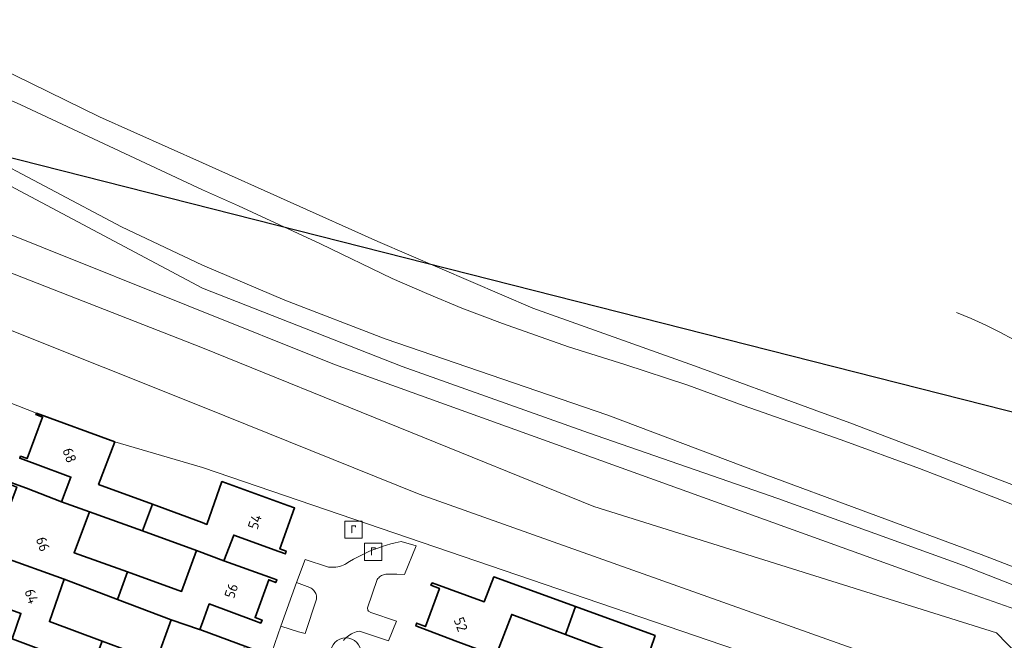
# Model space of a CAD drawing. Extents: x 154222 to 160093, y 456746 to 462495.
# Tile 256 of 256: x 158976 to 159104, y 461215 to 461295. Entities that reach past the tile are written whole.
import ezdxf
from ezdxf.enums import TextEntityAlignment as Align

# ---------------------------------------------------------------- set-up
doc = ezdxf.new("R2010")
doc.units = 0
doc.header["$LTSCALE"] = 0.75
doc.layers.get('0').update_dxf_attribs({"linetype": 'CONTINUOUS'})
doc.layers.get('DEFPOINTS').update_dxf_attribs({"linetype": 'CONTINUOUS'})
for name, color, linetype, lineweight in [('B-XX-GR-BEPLANTING_CULTUUR_BOSPLANTSOEN-GV', 252, 'CONTINUOUS', 18), ('B-XX-GR-BEPLANTING_CULTUUR_HEESTERS-GV', 252, 'CONTINUOUS', 18), ('B-XX-GR-BOOM-S', 252, 'CONTINUOUS', 25), ('B-XX-OG-BEBOUWING-GV', 6, 'CONTINUOUS', 35), ('B-XX-OG-BEBOUWING-T18', 1, 'CONTINUOUS', 18), ('B-XX-OG-TERREIN_CULTUURSCHEIDING-GV', 252, 'CONTINUOUS', 18), ('B-XX-OG-TERREIN_ERF-GV', 252, 'CONTINUOUS', 18), ('B-XX-OG-WATER_SLOOT-GV', 252, 'CONTINUOUS', 18), ('B-XX-RI-GWA_RIOOLPUT-S', 252, 'CONTINUOUS', 25), ('B-XX-VH-VERHARDING_ASFALT-GV', 252, 'CONTINUOUS', 18), ('B-XX-VH-VERHARDING_TEGEL-GV', 252, 'CONTINUOUS', 18)]:
    doc.layers.add(name, color=color, linetype=linetype, lineweight=lineweight)
doc.styles.add('NLCS-ISO', font='NLCS-ISO.ttf')
doc.styles.add('NLCS-ISO-M-T18', font='NLCS-ISO.ttf', dxfattribs={"height": 1.8})

# ---------------------------------------------------------------- blocks, each defined once
blk = doc.blocks.new('SRI-PUT_INSPECTIEPUT_RIOOLPUT-SO')
at = {"color": 0, "linetype": 'ByBlock', "lineweight": 18}
blk.add_lwpolyline([(-1.12, -1.12), (1.12, -1.12), (1.12, 1.12), (-1.12, 1.12)], close=True, dxfattribs=at)
at = {"color": 0, "linetype": 'ByBlock', "lineweight": 18, "style": 'NLCS-ISO'}
blk.add_text('r', height=1.5, dxfattribs=at).set_placement((0, 0.28), align=Align.MIDDLE_CENTER)
blk = doc.blocks.new('SGR-BOOM_01-SO')
at = {"linetype": 'ByBlock', "lineweight": 18}
h = blk.add_hatch(color=0, dxfattribs=at)
h.dxf.hatch_style = 1
edge = h.paths.add_edge_path()
edge.add_arc((0, 0), 0.25, 0, 360)
at = {"color": 0, "linetype": 'ByBlock', "lineweight": 18}
for radius in [2, 0.25]:
    blk.add_circle((0, 0), radius, dxfattribs=at)

msp = doc.modelspace()

# ---------------------------------------------------------------- linework, layer by layer
at = {"layer": 'B-XX-GR-BEPLANTING_CULTUUR_BOSPLANTSOEN-GV'}
for points in [[(159116.577, 461217.548), (159099.081, 461224.372), (159074.923, 461233.131), (159050.26, 461241.67), (159026, 461250.299), (159000, 461260.493), (158947.192, 461288.571), (158918.079, 461302.081), (158875.195, 461319.64), (158869.341, 461322.949), (158866.992, 461324.854), (158864.797, 461328.074), (158858.466, 461337.764), (158843.768, 461357.111), (158824.688, 461378.017), (158816.543, 461386.673), (158814.536, 461390.237), (158799.269, 461407.56)], [(159108.794, 461210.039), (159103.402, 461215.606), (159050.954, 461232.076), (159000, 461252.734), (158920.846, 461283.67), (158861.594, 461306.378), (158856.756, 461309.333), (158851.31, 461314.341), (158828.127, 461344.467), (158792.298, 461383.121), (158782.9, 461399.167), (158776.904, 461390.27), (158826.386, 461335.159), (158837.887, 461320.488), (158848.481, 461306.119), (158851.808, 461303.343), (158857.13, 461300.329), (158895.341, 461285.451), (158935.305, 461270.877), (159000, 461245.034), (159028.24, 461233.668), (159085.216, 461213.418), (159101.217, 461206.793), (159105.167, 461202.959)], [(159085.997, 460912.437), (159086.795, 460938.936), (159088.881, 460953.949), (159093.19, 460968.083), (159094.021, 461000), (159094.967, 461036.293), (159098.32, 461097.672), (159105.509, 461168.318), (159106.996, 461193.392), (159105.167, 461202.959), (159101.217, 461206.793), (159085.216, 461213.418), (159028.24, 461233.668), (159000, 461245.034), (158935.305, 461270.877), (158895.341, 461285.451), (158857.13, 461300.329), (158851.808, 461303.343), (158848.481, 461306.119), (158837.887, 461320.488), (158826.386, 461335.159), (158776.904, 461390.27), (158782.9, 461399.167)], [(158782.9, 461399.167), (158784.893, 461400.076), (158786.949, 461399.051), (158793.423, 461393.258), (158857.646, 461318.072), (158861.681, 461313.242), (158866.788, 461310.294), (158921.912, 461288.753), (159017.201, 461250.561), (159095.557, 461222.318), (159108.858, 461217.621)], [(159108.858, 461217.621), (159095.557, 461222.318), (159017.201, 461250.561), (158921.912, 461288.753), (158866.788, 461310.294), (158861.681, 461313.242), (158857.646, 461318.072), (158793.423, 461393.258), (158786.949, 461399.051), (158784.893, 461400.076), (158782.9, 461399.167), (158792.298, 461383.121), (158828.127, 461344.467), (158851.31, 461314.341), (158856.756, 461309.333), (158861.594, 461306.378), (158920.846, 461283.67), (159000, 461252.734), (159050.954, 461232.076), (159103.402, 461215.606), (159108.794, 461210.039)], [(158974.751, 461245.67), (158978.4, 461244.212), (158988.596, 461240.491), (159000, 461237.138), (159069.56, 461213.402)]]:
    msp.add_lwpolyline(points, dxfattribs=at)
at = {"layer": 'B-XX-GR-BEPLANTING_CULTUUR_HEESTERS-GV'}
msp.add_lwpolyline([(159014.011, 461221.515), (159012.276, 461222.155), (159010.231, 461216.471), (159012.538, 461215.766), (159013.404, 461215.523), (159014.873, 461219.997), (159014.88, 461220.144), (159014.872, 461220.3), (159014.848, 461220.454), (159014.809, 461220.604), (159014.754, 461220.75), (159014.685, 461220.889), (159014.601, 461221.021), (159014.505, 461221.143), (159014.396, 461221.254), (159014.277, 461221.354), (159014.148, 461221.441)], close=True, dxfattribs=at)
at = {"layer": 'B-XX-OG-BEBOUWING-GV'}
for points in [[(158988.596, 461240.491), (158978.4, 461244.212), (158978.337, 461244.04), (158979.204, 461243.72), (158977.192, 461238.311), (158976.335, 461238.613), (158976.235, 461238.363), (158978.257, 461237.613), (158982.882, 461235.899), (158981.673, 461232.699), (158985.322, 461231.392), (158992.218, 461228.892), (158993.497, 461232.372), (158986.481, 461234.942)], [(158977.089, 461234.446), (158975.076, 461235.213), (158974.966, 461234.949), (158975.834, 461234.607), (158973.958, 461229.519), (158973.079, 461229.81), (158972.971, 461229.462), (158974.99, 461228.754), (158973.811, 461225.557), (158981.999, 461222.592), (158988.934, 461219.966), (158990.251, 461223.547), (158983.308, 461226.042), (158985.322, 461231.392), (158981.673, 461232.699)], [(159011.151, 461232.196), (159002.538, 461235.323), (159000.605, 461229.745), (158999.957, 461230.005), (158993.497, 461232.372), (158992.218, 461228.892), (158999.246, 461226.344), (159002.788, 461225.009), (159004.088, 461228.344), (159009.963, 461226.202), (159010.809, 461225.894), (159010.914, 461226.243), (159010.091, 461226.556), (159012.012, 461231.883)], [(158973.811, 461225.557), (158971.777, 461226.283), (158971.67, 461225.951), (158973.369, 461225.343), (158971.515, 461220.286), (158969.789, 461220.864), (158969.674, 461220.56), (158971.699, 461219.833), (158976.386, 461218.151), (158975.227, 461214.851), (158978.726, 461213.543), (158985.628, 461210.98), (158986.937, 461214.539), (158980.086, 461217.093), (158981.999, 461222.592)], [(159002.788, 461225.009), (158999.246, 461226.344), (158997.303, 461221.013), (158990.251, 461223.547), (158988.934, 461219.966), (158995.943, 461217.313), (158999.651, 461216.039), (158999.653, 461216.045), (159000, 461216.972), (159000.903, 461219.381), (159006.723, 461217.216), (159007.624, 461216.881), (159007.78, 461217.279), (159006.865, 461217.608), (159008.641, 461222.534), (159009.553, 461222.159), (159009.708, 461222.507), (159008.755, 461222.851)], [(159048.584, 461219.046), (159037.942, 461222.901), (159036.694, 461219.666), (159029.922, 461222.115), (159029.768, 461221.817), (159030.867, 461221.405), (159029.031, 461216.444), (159027.895, 461216.889), (159027.79, 461216.541), (159030.162, 461215.641), (159033.275, 461214.459), (159033.27, 461214.446), (159038.193, 461212.637), (159040.273, 461218.012), (159047.26, 461215.404)], [(159058.952, 461215.29), (159048.584, 461219.046), (159047.26, 461215.404), (159054.36, 461212.754), (159052.381, 461207.427), (159055.816, 461206.177), (159057.69, 461205.48), (159062.536, 461203.677), (159062.691, 461204.026), (159061.87, 461204.32), (159063.675, 461209.277), (159064.515, 461208.954), (159064.62, 461209.253), (159057.8, 461211.854)], [(158999.651, 461216.039), (158995.943, 461217.313), (158993.979, 461211.913), (158986.937, 461214.539), (158985.628, 461210.98), (158992.671, 461208.364), (158992.729, 461208.514), (159002.28, 461204.742), (159003.507, 461208.142), (159004.338, 461207.82), (159004.444, 461208.218), (159003.587, 461208.518), (159005.426, 461213.618), (159006.271, 461213.297), (159006.375, 461213.596), (159005.529, 461213.904), (159000, 461215.919), (158999.653, 461216.045)]]:
    msp.add_lwpolyline(points, close=True, dxfattribs=at)
at = {"layer": 'B-XX-OG-TERREIN_CULTUURSCHEIDING-GV'}
for points in [[(158861.387, 461381.056), (158851.461, 461377.345), (158849.731, 461379.183), (158843.103, 461373.299), (158848.385, 461367.348), (158859.322, 461353.189), (158864.335, 461347.22), (158866.152, 461345.283), (158869.787, 461340.782), (158877.556, 461333.19), (158880.938, 461330.566), (158886.416, 461327.695), (158907.201, 461318.711), (158935.874, 461306.608), (158960.009, 461295.845), (158986.619, 461282.802), (159000, 461276.824), (159022.865, 461266.569), (159043.013, 461257.898), (159064.07, 461250.396), (159079.648, 461244.659), (159084.286, 461242.951), (159122.504, 461228.416)], [(159024.219, 461214.572), (159020.477, 461215.835), (159020.262, 461215.799), (159020.041, 461215.745), (159019.824, 461215.676), (159019.613, 461215.591), (159019.408, 461215.492), (159019.21, 461215.379), (159019.021, 461215.253), (159018.841, 461215.113), (159018.672, 461214.961), (159018.514, 461214.798), (159018.367, 461214.624)]]:
    msp.add_lwpolyline(points, dxfattribs=at)
msp.add_lwpolyline([(159133.467, 461207.568, 0.3006579), (159098.185, 461257.335)], format="xyb", dxfattribs=at)
at = {"layer": 'B-XX-OG-TERREIN_ERF-GV'}
for points in [[(158975.076, 461235.213), (158977.089, 461234.446), (158981.673, 461232.699), (158982.882, 461235.899), (158978.257, 461237.613), (158976.235, 461238.363), (158976.335, 461238.613), (158977.192, 461238.311), (158979.204, 461243.72), (158978.337, 461244.04), (158978.4, 461244.212), (158974.751, 461245.67)], [(159069.56, 461213.402), (159000, 461237.138), (158988.596, 461240.491), (158986.481, 461234.942), (158993.497, 461232.372), (158999.957, 461230.005), (159000.605, 461229.745), (159002.538, 461235.323), (159011.151, 461232.196), (159012.012, 461231.883), (159010.091, 461226.556), (159010.914, 461226.243), (159010.809, 461225.894), (159009.963, 461226.202), (159004.088, 461228.344), (159002.788, 461225.009), (159008.755, 461222.851), (159009.708, 461222.507), (159009.553, 461222.159), (159008.641, 461222.534), (159006.865, 461217.608), (159007.78, 461217.279), (159007.624, 461216.881), (159006.723, 461217.216), (159000.903, 461219.381), (159000, 461216.972), (158999.653, 461216.045), (159000, 461215.919), (159005.529, 461213.904)], [(159009.027, 461213.125), (159010.231, 461216.471), (159012.276, 461222.155), (159013.366, 461225.185), (159016.302, 461224.211), (159016.415, 461224.193), (159016.659, 461224.166), (159016.903, 461224.156), (159017.148, 461224.161), (159017.392, 461224.182), (159017.634, 461224.219), (159017.873, 461224.272), (159018.109, 461224.34), (159018.339, 461224.424), (159018.563, 461224.522), (159018.682, 461224.599), (159019.178, 461224.907), (159019.682, 461225.201), (159020.194, 461225.481), (159020.714, 461225.747), (159021.24, 461225.999), (159021.774, 461226.236), (159022.313, 461226.459), (159022.859, 461226.667), (159023.41, 461226.859), (159023.966, 461227.037), (159024.527, 461227.199), (159025.092, 461227.346), (159025.898, 461227.516), (159027.858, 461226.941), (159026.338, 461223.198), (159025.339, 461223.273), (159024.157, 461223.24), (159024.046, 461223.248), (159023.894, 461223.245), (159023.744, 461223.225), (159023.596, 461223.19), (159023.453, 461223.14), (159023.315, 461223.075), (159023.186, 461222.996), (159023.065, 461222.904), (159022.955, 461222.8), (159022.856, 461222.684), (159022.771, 461222.559), (159021.507, 461218.856), (159021.552, 461218.561), (159021.626, 461218.43), (159021.915, 461218.249), (159025.272, 461217.161), (159024.219, 461214.572)], [(159033.275, 461214.459), (159030.162, 461215.641), (159027.79, 461216.541), (159027.895, 461216.889), (159029.031, 461216.444), (159030.867, 461221.405), (159029.768, 461221.817), (159029.922, 461222.115), (159036.694, 461219.666), (159037.942, 461222.901), (159048.584, 461219.046), (159058.952, 461215.29), (159057.8, 461211.854)], [(158975.227, 461214.851), (158976.386, 461218.151), (158971.699, 461219.833)]]:
    msp.add_lwpolyline(points, dxfattribs=at)
for points in [[(158992.218, 461228.892), (158985.322, 461231.392), (158983.308, 461226.042), (158990.251, 461223.547), (158997.303, 461221.013), (158999.246, 461226.344)], [(158988.934, 461219.966), (158981.999, 461222.592), (158980.086, 461217.093), (158986.937, 461214.539), (158993.979, 461211.913), (158995.943, 461217.313)], [(159047.26, 461215.404), (159040.273, 461218.012), (159038.193, 461212.637), (159045.304, 461210.026), (159052.381, 461207.427), (159054.36, 461212.754)]]:
    msp.add_lwpolyline(points, close=True, dxfattribs=at)
at = {"layer": 'B-XX-OG-WATER_SLOOT-GV'}
for points in [[(159122.504, 461228.416), (159084.286, 461242.951), (159079.648, 461244.659), (159064.07, 461250.396), (159043.013, 461257.898), (159022.865, 461266.569), (159000, 461276.824), (158986.619, 461282.802), (158960.009, 461295.845), (158935.874, 461306.608), (158907.201, 461318.711), (158886.416, 461327.695), (158880.938, 461330.566)], [(158880.732, 461328.466), (158899.233, 461319.417), (158933.636, 461303.567), (158976.365, 461284.381), (159000, 461273.315), (159004.703, 461271.21), (159015.39, 461266.254), (159024.691, 461261.743), (159029.207, 461259.796), (159033.802, 461257.916), (159039.089, 461255.918), (159047.653, 461252.845), (159055.008, 461250.556), (159063.217, 461247.851), (159070.421, 461245.243), (159083.172, 461240.755), (159093.371, 461237.015), (159103.264, 461233.208), (159121.921, 461225.844)], [(159121.921, 461225.844), (159103.264, 461233.208), (159093.371, 461237.015), (159083.172, 461240.755), (159070.421, 461245.243), (159063.217, 461247.851), (159055.008, 461250.556), (159047.653, 461252.845), (159039.089, 461255.918), (159033.802, 461257.916), (159029.207, 461259.796), (159024.691, 461261.743), (159015.39, 461266.254), (159004.703, 461271.21), (159000, 461273.315), (158976.365, 461284.381), (158933.636, 461303.567), (158899.233, 461319.417), (158880.732, 461328.466)], [(159118.417, 461219.252), (159101.381, 461225.836), (159072.312, 461236.588), (159052.794, 461243.975), (159023.809, 461253.88), (159010.737, 461258.922), (159000, 461263.512), (158989.463, 461268.505), (158952.114, 461288.292), (158923.188, 461302.303), (158875.703, 461321.827)], [(158875.703, 461321.827), (158923.188, 461302.303), (158952.114, 461288.292), (158989.463, 461268.505), (159000, 461263.512), (159010.737, 461258.922), (159023.809, 461253.88), (159052.794, 461243.975), (159072.312, 461236.588), (159101.381, 461225.836), (159118.417, 461219.252)], [(158875.195, 461319.64), (158918.079, 461302.081), (158947.192, 461288.571), (159000, 461260.493), (159026, 461250.299), (159050.26, 461241.67), (159074.923, 461233.131), (159099.081, 461224.372), (159116.577, 461217.548)]]:
    msp.add_lwpolyline(points, dxfattribs=at)
at = {"layer": 'B-XX-VH-VERHARDING_ASFALT-GV'}
msp.add_lwpolyline([(159098.185, 461257.335, -0.3006579), (159133.467, 461207.568)], format="xyb", dxfattribs=at)
at = {"layer": 'B-XX-VH-VERHARDING_TEGEL-GV'}
msp.add_lwpolyline([(159018.367, 461214.624), (159018.514, 461214.798), (159018.672, 461214.961), (159018.841, 461215.113), (159019.021, 461215.253), (159019.21, 461215.379), (159019.408, 461215.492), (159019.613, 461215.591), (159019.824, 461215.676), (159020.041, 461215.745), (159020.262, 461215.799), (159020.477, 461215.835), (159024.219, 461214.572), (159025.272, 461217.161), (159021.915, 461218.249), (159021.626, 461218.43), (159021.552, 461218.561), (159021.507, 461218.856), (159022.771, 461222.559), (159022.856, 461222.684), (159022.955, 461222.8), (159023.065, 461222.904), (159023.186, 461222.996), (159023.315, 461223.075), (159023.453, 461223.14), (159023.596, 461223.19), (159023.744, 461223.225), (159023.894, 461223.245), (159024.046, 461223.248), (159024.157, 461223.24), (159025.339, 461223.273), (159026.338, 461223.198), (159027.858, 461226.941), (159025.898, 461227.516), (159025.092, 461227.346), (159024.527, 461227.199), (159023.966, 461227.037), (159023.41, 461226.859), (159022.859, 461226.667), (159022.313, 461226.459), (159021.774, 461226.236), (159021.24, 461225.999), (159020.714, 461225.747), (159020.194, 461225.481), (159019.682, 461225.201), (159019.178, 461224.907), (159018.682, 461224.599), (159018.563, 461224.522), (159018.339, 461224.424), (159018.109, 461224.34), (159017.873, 461224.272), (159017.634, 461224.219), (159017.392, 461224.182), (159017.148, 461224.161), (159016.903, 461224.156), (159016.659, 461224.166), (159016.415, 461224.193), (159016.302, 461224.211), (159013.366, 461225.185), (159012.276, 461222.155), (159014.011, 461221.515), (159014.148, 461221.441), (159014.277, 461221.354), (159014.396, 461221.254), (159014.505, 461221.143), (159014.601, 461221.021), (159014.685, 461220.889), (159014.754, 461220.75), (159014.809, 461220.604), (159014.848, 461220.454), (159014.872, 461220.3), (159014.88, 461220.144), (159014.873, 461219.997), (159013.404, 461215.523), (159012.538, 461215.766), (159010.231, 461216.471), (159009.027, 461213.125)], dxfattribs=at)
at = {"layer": 'DEFPOINTS', "flags": 128}
msp.add_lwpolyline([(157498.69, 460511.773), (157666.489, 461268.413), (158141.33, 461489.21), (159256.935, 461205.939), (159206.487, 460696.309), (158205.708, 460856.251), (158144.02, 460363.33)], close=True, dxfattribs=at)

# ---------------------------------------------------------------- block references
at = {"layer": 'B-XX-GR-BOOM-S'}
msp.add_blockref('SGR-BOOM_01-SO', (159018.679, 461212.96), dxfattribs=at)
at = {"layer": 'B-XX-RI-GWA_RIOOLPUT-S'}
for p in [(159019.678, 461229.056), (159022.244, 461226.179)]:
    msp.add_blockref('SRI-PUT_INSPECTIEPUT_RIOOLPUT-SO', p, dxfattribs=at)

# ---------------------------------------------------------------- texts
at = {"layer": 'B-XX-OG-BEBOUWING-T18', "style": 'NLCS-ISO-M-T18'}
for s, rotation, p in [('68', 289.9, (158982.713, 461238.737)), ('54', 71.1, (159006.828, 461230.096)), ('66', 289.9, (158979.239, 461227.178)), ('56', 71.1, (159003.772, 461221.099)), ('64', 289.9, (158977.764, 461220.369)), ('52', 290.5, (159033.645, 461216.714))]:
    msp.add_text(s, height=1.35, rotation=rotation, dxfattribs=at).set_placement(p, align=Align.MIDDLE_CENTER)

doc.saveas('drawing.dxf')
